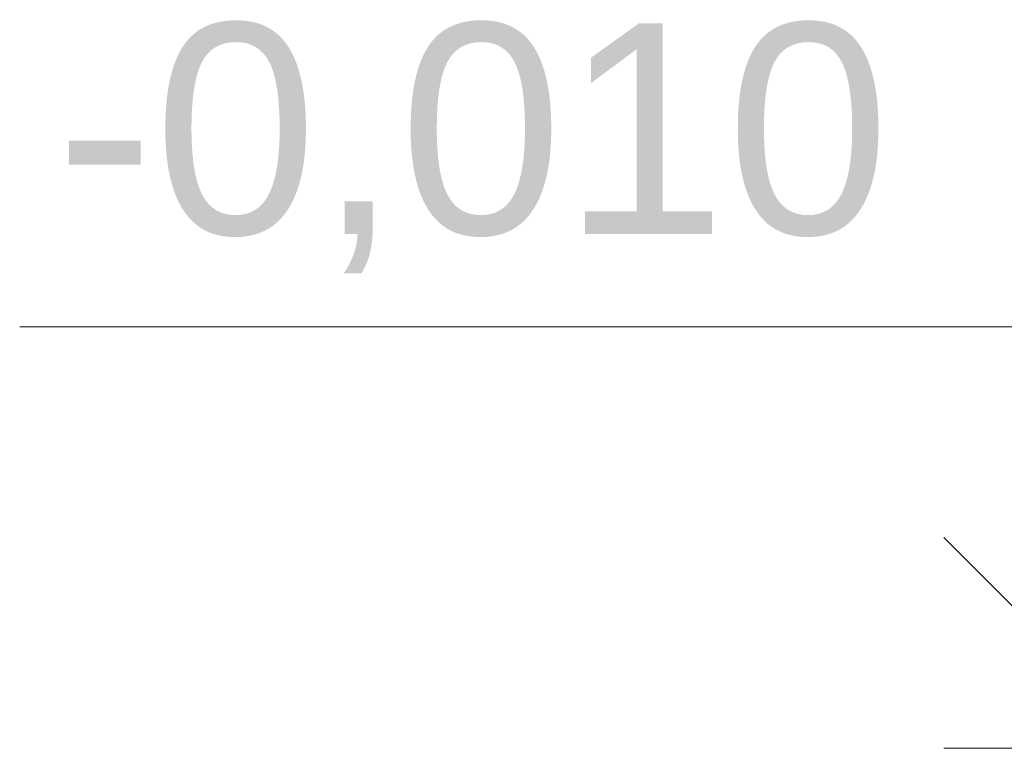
# Model space of a CAD drawing. Header units: millimetres. Extents: x -15683 to 202647, y -7448 to 20513.
# Tile 55 of 114: x 164137 to 165072, y -2690 to -1999. Entities that reach past the tile are written whole.
import ezdxf
from ezdxf.enums import TextEntityAlignment as Align

# ---------------------------------------------------------------- set-up
doc = ezdxf.new("R2010")
doc.units = ezdxf.units.MM
doc.header["$MEASUREMENT"] = 0
doc.layers.add('Размер - Отметка Уровня', color=7, linetype='Continuous')
doc.layers.add('Размер - Отметка Уровня_Ном._пера__120', color=7, linetype='Continuous', lineweight=5)
doc.styles.add('СГЕНЕРИР_СТИЛЬ_1', font='arial.ttf')

# ---------------------------------------------------------------- blocks, each defined once
blk = doc.blocks.new('Отметка высоты (ГОСТ)[45]_3', base_point=(165214.66, -2690.33))
at = {"layer": 'Размер - Отметка Уровня_Ном._пера__120', "color": 7, "linetype": 'Continuous', "lineweight": 5}
for p, q in [((165214.66, -2290.33), (164136.94, -2290.33)), ((165214.66, -2690.33), (165214.66, -2290.33)), ((165214.66, -2690.33), (165014.66, -2490.33)), ((165214.66, -2690.33), (165414.66, -2490.33)), ((165887.48, -2690.33), (165014.66, -2690.33))]:
    blk.add_line(p, q, dxfattribs=at)
at = {"layer": 'Размер - Отметка Уровня_Ном._пера__120', "color": 7, "lineweight": 5, "insert": (165014.66, -2260.6), "char_height": 200, "attachment_point": 9, "style": 'СГЕНЕРИР_СТИЛЬ_1'}
blk.add_mtext('\\A1;-0,010{\\H0.66x;\\S^  ;}', dxfattribs=at)
at = {"layer": 'Размер - Отметка Уровня_Ном._пера__120', "color": 7, "lineweight": 5, "style": 'СГЕНЕРИР_СТИЛЬ_1'}
blk.add_attdef('addText', text='', height=150, dxfattribs=at).set_placement((164954.66, -2526.05), align=Align.BOTTOM_RIGHT)

msp = doc.modelspace()

# ---------------------------------------------------------------- block references
at = {"layer": 'Размер - Отметка Уровня', "color": 7, "linetype": 'Continuous', "lineweight": 5}
msp.add_blockref('Отметка высоты (ГОСТ)[45]_3', (165214.66, -2690.33), dxfattribs=at)

doc.saveas('drawing.dxf')
